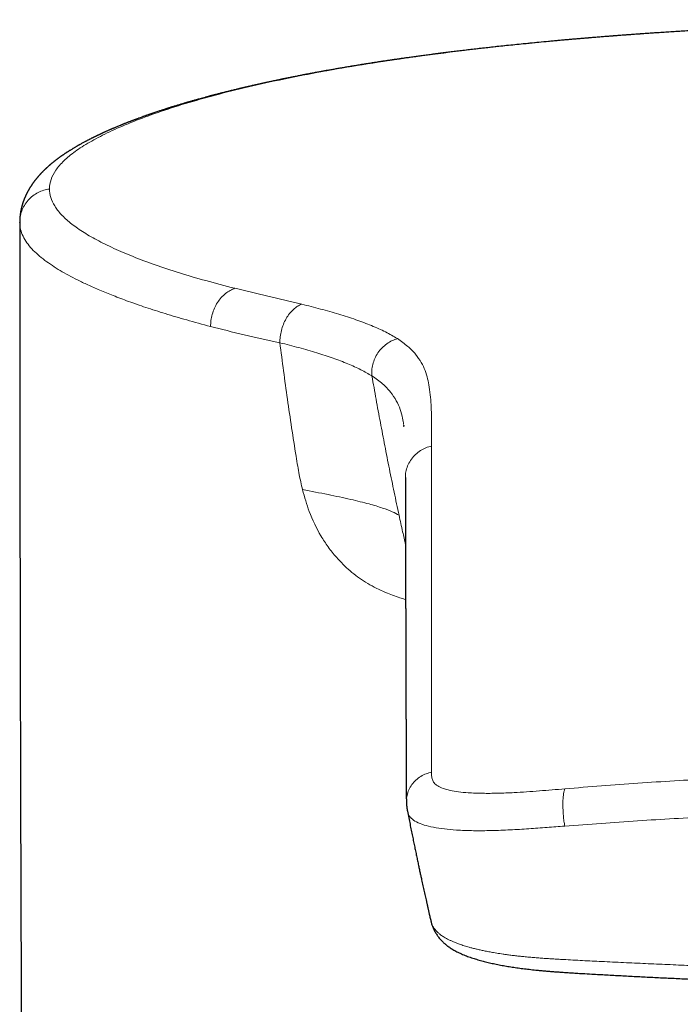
# Model space of a CAD drawing. Header units: millimetres. Extents: x 8 to 541, y 12 to 452.
# Tile 17 of 24: x 260 to 275, y 429 to 452. Entities that reach past the tile are written whole.
import ezdxf

# ---------------------------------------------------------------- set-up
doc = ezdxf.new("R2010")
doc.units = ezdxf.units.MM

msp = doc.modelspace()

# ---------------------------------------------------------------- linework, layer by layer
at = {"color": 7, "linetype": 'Continuous', "lineweight": 30}
for p, q in [((259.501, 447.313), (259.5, 447.323)), ((268.546, 442.55), (268.547, 442.544)), ((268.55, 442.529), (268.548, 442.545)), ((269.186, 430.879), (269.186, 430.88))]:
    msp.add_line(p, q, dxfattribs=at)
at = {"color": 252, "linetype": 'Continuous', "lineweight": 0}
msp.add_line((268.547, 442.544), (268.552, 442.511), dxfattribs=at)
at = {"color": 7, "linetype": 'Continuous', "lineweight": 30, "flags": 128}
msp.add_lwpolyline([(259.5, 447.323), (259.502, 443.906), (259.505, 440.851)], dxfattribs=at)
at = {"color": 7, "linetype": 'Continuous', "lineweight": 30}
for points, knots in [([(284.5, 452.098), (284.384, 452.098), (284.153, 452.098), (283.808, 452.097), (283.469, 452.095), (283.135, 452.093), (282.805, 452.09), (282.487, 452.087), (282.18, 452.083), (281.884, 452.079), (281.593, 452.074), (281.307, 452.069), (281.016, 452.063), (280.719, 452.057), (280.418, 452.05), (280.123, 452.043), (279.834, 452.035), (279.552, 452.027), (279.276, 452.019), (279.008, 452.01), (278.745, 452.001), (278.489, 451.992), (278.24, 451.983), (277.997, 451.974), (277.76, 451.964), (277.529, 451.954), (277.305, 451.944), (277.087, 451.935), (276.871, 451.924), (276.659, 451.914), (276.45, 451.904), (276.248, 451.893), (276.052, 451.883), (275.862, 451.872), (275.674, 451.862), (275.488, 451.851), (275.304, 451.84), (275.128, 451.829), (274.958, 451.818), (274.796, 451.808), (274.641, 451.798), (274.494, 451.788), (274.357, 451.779), (274.233, 451.77), (274.119, 451.762), (274.012, 451.755), (273.913, 451.747), (273.82, 451.741), (273.735, 451.734), (273.665, 451.729), (273.61, 451.725), (273.568, 451.722), (273.531, 451.719), (273.499, 451.716), (273.468, 451.714), (273.438, 451.712), (273.406, 451.709), (273.369, 451.706), (273.327, 451.703), (273.279, 451.699), (273.225, 451.695), (273.166, 451.69), (273.101, 451.685), (273.03, 451.679), (272.955, 451.673), (272.873, 451.666), (272.787, 451.659), (272.695, 451.651), (272.598, 451.643), (272.497, 451.634), (272.394, 451.625), (272.288, 451.616), (272.178, 451.606), (272.066, 451.596), (271.917, 451.582), (271.734, 451.565), (271.52, 451.544), (271.314, 451.523), (271.115, 451.503), (270.926, 451.483), (270.745, 451.464), (270.572, 451.445), (270.406, 451.426), (270.246, 451.408), (270.092, 451.39), (269.943, 451.373), (269.801, 451.355), (269.667, 451.339), (269.538, 451.323), (269.416, 451.307), (269.293, 451.292), (269.169, 451.275), (269.044, 451.259), (268.924, 451.243), (268.81, 451.227), (268.701, 451.212), (268.616, 451.2), (268.553, 451.191), (268.51, 451.185), (268.468, 451.179), (268.427, 451.173), (268.389, 451.168), (268.358, 451.163), (268.333, 451.16), (268.314, 451.157), (268.297, 451.154), (268.282, 451.152), (268.271, 451.15), (268.259, 451.149), (268.244, 451.147), (268.223, 451.143), (268.196, 451.139), (268.162, 451.134), (268.124, 451.129), (268.08, 451.122), (268.031, 451.115), (267.978, 451.107), (267.919, 451.098), (267.86, 451.089), (267.801, 451.079), (267.743, 451.07), (267.681, 451.061), (267.618, 451.051), (267.534, 451.037), (267.433, 451.021), (267.315, 451.001), (267.203, 450.983), (267.095, 450.964), (266.994, 450.947), (266.898, 450.93), (266.807, 450.914), (266.722, 450.899), (266.642, 450.885), (266.572, 450.872), (266.513, 450.861), (266.463, 450.852), (266.414, 450.843), (266.364, 450.833), (266.312, 450.823), (266.248, 450.811), (266.171, 450.797), (266.08, 450.779), (266.005, 450.764), (265.946, 450.752), (265.907, 450.745), (265.87, 450.737), (265.838, 450.731), (265.809, 450.725), (265.783, 450.72), (265.762, 450.715), (265.744, 450.712), (265.728, 450.708), (265.71, 450.705), (265.69, 450.7), (265.666, 450.696), (265.635, 450.689), (265.599, 450.682), (265.555, 450.672), (265.507, 450.662), (265.421, 450.644), (265.306, 450.619), (265.161, 450.587), (265.054, 450.563), (264.979, 450.546), (264.938, 450.537), (264.9, 450.528), (264.867, 450.521), (264.837, 450.514), (264.811, 450.508), (264.788, 450.502), (264.767, 450.497), (264.745, 450.492), (264.721, 450.486), (264.691, 450.479), (264.656, 450.471), (264.616, 450.461), (264.573, 450.451), (264.527, 450.44), (264.463, 450.424), (264.38, 450.404), (264.304, 450.384), (264.247, 450.37), (264.213, 450.361), (264.18, 450.353), (264.15, 450.345), (264.123, 450.338), (264.102, 450.332), (264.085, 450.328), (264.073, 450.325), (264.062, 450.322), (264.052, 450.319), (264.038, 450.316), (264.021, 450.311), (264.001, 450.306), (263.978, 450.3), (263.951, 450.293), (263.923, 450.285), (263.895, 450.277), (263.855, 450.267), (263.807, 450.253), (263.752, 450.238), (263.702, 450.225), (263.659, 450.212), (263.618, 450.201), (263.582, 450.191), (263.549, 450.181), (263.519, 450.173), (263.494, 450.165), (263.474, 450.16), (263.459, 450.155), (263.447, 450.152), (263.433, 450.148), (263.416, 450.143), (263.39, 450.135), (263.357, 450.125), (263.318, 450.114), (263.279, 450.102), (263.24, 450.09), (263.201, 450.078), (263.161, 450.066), (263.126, 450.055), (263.098, 450.047), (263.075, 450.04), (263.053, 450.033), (263.032, 450.026), (263.015, 450.021), (263, 450.016), (262.988, 450.012), (262.98, 450.009), (262.973, 450.007), (262.966, 450.005), (262.956, 450.002), (262.941, 449.997), (262.922, 449.991), (262.9, 449.984), (262.874, 449.976), (262.846, 449.966), (262.813, 449.955), (262.775, 449.943), (262.731, 449.928), (262.685, 449.913), (262.646, 449.9), (262.616, 449.89), (262.598, 449.883), (262.581, 449.877), (262.567, 449.873), (262.556, 449.869), (262.546, 449.865), (262.535, 449.861), (262.522, 449.857), (262.506, 449.851), (262.485, 449.844), (262.461, 449.835), (262.434, 449.826), (262.4, 449.814), (262.36, 449.799), (262.321, 449.785), (262.289, 449.773), (262.265, 449.764), (262.244, 449.756), (262.226, 449.75), (262.213, 449.745), (262.201, 449.74), (262.19, 449.736), (262.178, 449.732), (262.164, 449.726), (262.147, 449.72), (262.128, 449.713), (262.109, 449.705), (262.09, 449.698), (262.071, 449.691), (262.051, 449.683), (262.03, 449.675), (262.009, 449.666), (261.989, 449.659), (261.974, 449.652), (261.962, 449.648), (261.954, 449.645), (261.947, 449.642), (261.94, 449.639), (261.933, 449.636), (261.923, 449.632), (261.912, 449.627), (261.897, 449.621), (261.881, 449.615), (261.856, 449.605), (261.826, 449.592), (261.79, 449.577), (261.761, 449.565), (261.739, 449.556), (261.724, 449.549), (261.71, 449.543), (261.697, 449.538), (261.687, 449.534), (261.678, 449.53), (261.668, 449.526), (261.656, 449.52), (261.642, 449.514), (261.627, 449.507), (261.606, 449.499), (261.583, 449.488), (261.557, 449.477), (261.533, 449.466), (261.511, 449.456), (261.492, 449.448), (261.476, 449.44), (261.463, 449.434), (261.452, 449.429), (261.441, 449.424), (261.428, 449.418), (261.412, 449.411), (261.396, 449.403), (261.379, 449.395), (261.362, 449.387), (261.344, 449.379), (261.326, 449.37), (261.308, 449.361), (261.291, 449.353), (261.276, 449.346), (261.263, 449.34), (261.253, 449.334), (261.243, 449.33), (261.234, 449.325), (261.225, 449.321), (261.214, 449.315), (261.201, 449.309), (261.187, 449.302), (261.172, 449.294), (261.154, 449.285), (261.136, 449.276), (261.115, 449.265), (261.094, 449.254), (261.072, 449.243), (261.047, 449.23), (261.019, 449.215), (260.987, 449.197), (260.956, 449.181), (260.931, 449.166), (260.91, 449.155), (260.895, 449.146), (260.88, 449.138), (260.865, 449.129), (260.846, 449.118), (260.824, 449.106), (260.799, 449.091), (260.775, 449.077), (260.75, 449.062), (260.725, 449.046), (260.699, 449.031), (260.676, 449.016), (260.658, 449.005), (260.644, 448.996), (260.632, 448.988), (260.62, 448.98), (260.608, 448.973), (260.598, 448.966), (260.589, 448.96), (260.58, 448.954), (260.571, 448.948), (260.561, 448.941), (260.549, 448.933), (260.537, 448.925), (260.525, 448.917), (260.514, 448.909), (260.504, 448.903), (260.496, 448.897), (260.488, 448.892), (260.479, 448.885), (260.47, 448.879), (260.459, 448.871), (260.448, 448.863), (260.438, 448.856), (260.429, 448.85), (260.421, 448.844), (260.414, 448.838), (260.407, 448.833), (260.399, 448.827), (260.39, 448.82), (260.38, 448.813), (260.369, 448.805), (260.36, 448.798), (260.352, 448.792), (260.346, 448.787), (260.341, 448.783), (260.337, 448.78), (260.331, 448.776), (260.325, 448.771), (260.316, 448.764), (260.307, 448.757), (260.297, 448.748), (260.286, 448.74), (260.275, 448.731), (260.265, 448.723), (260.255, 448.715), (260.245, 448.707), (260.235, 448.698), (260.225, 448.69), (260.216, 448.682), (260.208, 448.675), (260.201, 448.669), (260.193, 448.662), (260.186, 448.655), (260.177, 448.648), (260.168, 448.64), (260.157, 448.63), (260.145, 448.62), (260.134, 448.61), (260.125, 448.601), (260.119, 448.595), (260.113, 448.59), (260.108, 448.585), (260.103, 448.58), (260.098, 448.575), (260.091, 448.569), (260.084, 448.562), (260.077, 448.555), (260.07, 448.548), (260.064, 448.543), (260.059, 448.538), (260.055, 448.533), (260.05, 448.529), (260.046, 448.524), (260.041, 448.519), (260.035, 448.513), (260.03, 448.508), (260.023, 448.501), (260.017, 448.494), (260.009, 448.486), (260.001, 448.478), (259.993, 448.469), (259.986, 448.461), (259.979, 448.454), (259.974, 448.449), (259.97, 448.444), (259.966, 448.439), (259.961, 448.434), (259.957, 448.429), (259.952, 448.424), (259.946, 448.417), (259.938, 448.408), (259.929, 448.397), (259.919, 448.386), (259.911, 448.376), (259.902, 448.366), (259.892, 448.354), (259.882, 448.341), (259.872, 448.328), (259.862, 448.316), (259.853, 448.304), (259.845, 448.293), (259.836, 448.282), (259.827, 448.269), (259.817, 448.256), (259.807, 448.242), (259.799, 448.23), (259.792, 448.22), (259.786, 448.211), (259.78, 448.202), (259.774, 448.193), (259.767, 448.183), (259.759, 448.17), (259.75, 448.157), (259.742, 448.143), (259.735, 448.132), (259.729, 448.122), (259.723, 448.112), (259.718, 448.102), (259.712, 448.092), (259.706, 448.081), (259.699, 448.07), (259.692, 448.057), (259.685, 448.044), (259.679, 448.032), (259.673, 448.02), (259.667, 448.009), (259.661, 447.997), (259.655, 447.985), (259.65, 447.973), (259.643, 447.96), (259.637, 447.946), (259.63, 447.931), (259.624, 447.916), (259.618, 447.902), (259.612, 447.888), (259.607, 447.875), (259.602, 447.863), (259.598, 447.851), (259.593, 447.839), (259.588, 447.826), (259.583, 447.811), (259.578, 447.795), (259.572, 447.777), (259.566, 447.759), (259.561, 447.741), (259.556, 447.723), (259.551, 447.708), (259.548, 447.693), (259.544, 447.68), (259.541, 447.668), (259.539, 447.657), (259.536, 447.647), (259.534, 447.637), (259.532, 447.626), (259.529, 447.613), (259.526, 447.598), (259.523, 447.582), (259.521, 447.567), (259.518, 447.553), (259.516, 447.539), (259.514, 447.526), (259.513, 447.514), (259.511, 447.501), (259.51, 447.489), (259.508, 447.478), (259.507, 447.468), (259.506, 447.459), (259.506, 447.45), (259.505, 447.439), (259.504, 447.428), (259.503, 447.416), (259.502, 447.402), (259.501, 447.386), (259.501, 447.369), (259.5, 447.351), (259.5, 447.338), (259.5, 447.331)], [0, 0, 0, 0, 0.009067, 0.018013, 0.026837, 0.035536, 0.044109, 0.052554, 0.060397, 0.068124, 0.075734, 0.083225, 0.090597, 0.098682, 0.106617, 0.1144, 0.12203, 0.129507, 0.136826, 0.143988, 0.150996, 0.157849, 0.164548, 0.171096, 0.177492, 0.183736, 0.189831, 0.195776, 0.201571, 0.207483, 0.213232, 0.218818, 0.224242, 0.229503, 0.234603, 0.239952, 0.24511, 0.250079, 0.25486, 0.259453, 0.263858, 0.268074, 0.272099, 0.275551, 0.278823, 0.281897, 0.284772, 0.287449, 0.289926, 0.292203, 0.293523, 0.294747, 0.29582, 0.296739, 0.297606, 0.298477, 0.299377, 0.300415, 0.301663, 0.303074, 0.30465, 0.306388, 0.308291, 0.310357, 0.312588, 0.314981, 0.317539, 0.32026, 0.323144, 0.326192, 0.329215, 0.332383, 0.335695, 0.339115, 0.3425, 0.34923, 0.355759, 0.362088, 0.368216, 0.374142, 0.379771, 0.38521, 0.390461, 0.395524, 0.400498, 0.405277, 0.409862, 0.414253, 0.418451, 0.422455, 0.426298, 0.43063, 0.434801, 0.43881, 0.442657, 0.446343, 0.449867, 0.451366, 0.452834, 0.45427, 0.455676, 0.457, 0.458191, 0.458916, 0.459581, 0.460184, 0.460703, 0.461062, 0.461409, 0.461875, 0.462639, 0.463596, 0.464746, 0.466088, 0.467623, 0.469319, 0.471202, 0.47327, 0.475526, 0.477465, 0.479524, 0.481702, 0.483999, 0.486311, 0.490722, 0.494959, 0.499079, 0.503014, 0.506767, 0.510335, 0.51372, 0.516922, 0.51994, 0.522775, 0.524772, 0.526668, 0.528521, 0.53044, 0.532428, 0.534485, 0.537855, 0.541395, 0.545104, 0.546746, 0.548339, 0.549788, 0.551094, 0.552256, 0.553275, 0.55415, 0.554825, 0.555409, 0.556098, 0.556927, 0.557898, 0.559011, 0.560579, 0.562362, 0.564352, 0.566403, 0.572875, 0.578685, 0.584526, 0.586435, 0.588193, 0.589795, 0.591242, 0.592533, 0.593668, 0.594596, 0.595453, 0.596411, 0.597481, 0.59866, 0.600288, 0.602055, 0.603959, 0.606001, 0.608147, 0.612498, 0.617024, 0.618571, 0.620138, 0.621703, 0.623112, 0.624338, 0.625381, 0.62607, 0.626647, 0.627109, 0.627528, 0.628136, 0.628954, 0.629878, 0.630975, 0.632245, 0.633612, 0.634947, 0.636247, 0.63917, 0.641897, 0.644167, 0.64628, 0.648237, 0.650033, 0.651654, 0.653098, 0.654366, 0.655457, 0.656052, 0.656596, 0.657269, 0.658113, 0.659129, 0.661082, 0.663074, 0.665051, 0.667014, 0.668993, 0.671062, 0.673221, 0.674365, 0.675532, 0.676723, 0.677823, 0.678764, 0.679545, 0.680136, 0.680584, 0.680911, 0.681267, 0.68168, 0.682527, 0.683544, 0.684733, 0.686093, 0.687623, 0.689301, 0.691465, 0.693829, 0.696393, 0.699158, 0.700242, 0.701313, 0.702246, 0.703031, 0.703667, 0.704155, 0.704782, 0.7055, 0.706316, 0.707562, 0.708981, 0.710526, 0.712176, 0.714711, 0.717461, 0.718987, 0.720457, 0.721731, 0.722703, 0.723519, 0.724179, 0.724748, 0.725461, 0.726339, 0.727382, 0.72853, 0.729681, 0.730833, 0.731986, 0.733138, 0.734498, 0.73585, 0.737081, 0.738154, 0.738727, 0.739243, 0.739701, 0.740102, 0.740534, 0.741075, 0.74185, 0.742774, 0.743844, 0.744938, 0.747417, 0.749716, 0.751835, 0.752996, 0.754035, 0.754955, 0.755754, 0.756434, 0.756944, 0.757603, 0.758412, 0.759371, 0.760441, 0.761484, 0.763408, 0.765188, 0.766823, 0.768311, 0.769628, 0.770769, 0.771734, 0.772317, 0.773048, 0.773977, 0.775103, 0.776319, 0.777532, 0.778742, 0.77995, 0.781272, 0.78259, 0.783833, 0.784928, 0.785875, 0.786674, 0.787295, 0.787924, 0.788643, 0.789451, 0.790357, 0.791393, 0.79256, 0.793858, 0.795288, 0.796735, 0.798507, 0.800139, 0.801686, 0.804277, 0.80681, 0.809236, 0.811517, 0.812875, 0.814158, 0.815361, 0.816532, 0.81782, 0.819871, 0.822024, 0.824015, 0.825973, 0.828206, 0.830556, 0.832468, 0.834232, 0.835177, 0.836231, 0.837359, 0.838397, 0.839327, 0.840147, 0.840871, 0.841654, 0.842591, 0.843647, 0.844818, 0.845943, 0.846949, 0.847836, 0.848537, 0.849252, 0.850065, 0.850977, 0.851986, 0.853059, 0.853995, 0.854844, 0.855606, 0.85628, 0.856943, 0.857705, 0.85857, 0.859535, 0.8606, 0.861605, 0.862288, 0.862878, 0.863375, 0.86378, 0.864212, 0.864897, 0.865734, 0.866722, 0.867797, 0.868798, 0.869983, 0.871026, 0.871994, 0.872955, 0.874019, 0.875118, 0.876076, 0.876883, 0.877582, 0.878373, 0.879205, 0.880078, 0.881042, 0.882168, 0.883457, 0.8849, 0.88573, 0.88644, 0.887032, 0.887529, 0.888085, 0.888715, 0.889429, 0.890226, 0.891038, 0.891844, 0.892524, 0.893076, 0.893539, 0.894037, 0.89458, 0.895167, 0.895798, 0.896422, 0.897128, 0.897917, 0.89879, 0.899747, 0.900752, 0.901637, 0.902383, 0.902983, 0.903481, 0.903989, 0.904513, 0.905052, 0.905608, 0.906212, 0.907286, 0.90851, 0.90973, 0.91075, 0.911791, 0.912997, 0.914365, 0.915718, 0.917029, 0.918225, 0.919268, 0.920371, 0.921659, 0.923015, 0.924359, 0.925652, 0.926552, 0.927354, 0.928177, 0.92906, 0.930032, 0.931165, 0.932578, 0.93388, 0.934929, 0.935808, 0.936668, 0.937527, 0.938476, 0.939443, 0.940499, 0.941644, 0.942858, 0.943962, 0.944914, 0.945935, 0.946959, 0.947987, 0.949015, 0.95011, 0.951337, 0.952656, 0.95392, 0.955116, 0.956295, 0.957353, 0.95835, 0.959341, 0.960323, 0.961361, 0.962515, 0.963842, 0.965265, 0.966749, 0.96826, 0.969636, 0.970859, 0.971967, 0.973014, 0.974001, 0.974766, 0.975533, 0.976301, 0.977139, 0.97811, 0.979285, 0.980545, 0.981728, 0.982828, 0.983844, 0.984776, 0.985767, 0.98667, 0.987584, 0.988516, 0.98916, 0.989838, 0.99055, 0.991297, 0.992131, 0.993127, 0.994214, 0.995445, 0.996819, 0.998338, 1, 1, 1, 1]), ([(268.585, 441.32), (268.585, 441.295), (268.585, 441.247), (268.585, 441.175), (268.585, 441.105), (268.585, 441.036), (268.585, 440.968), (268.585, 440.903), (268.585, 440.839), (268.586, 440.776), (268.586, 440.715), (268.586, 440.654), (268.586, 440.594), (268.586, 440.536), (268.586, 440.479), (268.586, 440.424), (268.586, 440.37), (268.586, 440.317), (268.586, 440.266), (268.586, 440.217), (268.587, 440.168), (268.587, 440.122), (268.587, 440.077), (268.587, 440.033), (268.587, 439.992), (268.587, 439.954), (268.587, 439.918), (268.587, 439.883), (268.587, 439.85), (268.587, 439.817), (268.588, 439.747), (268.588, 439.637), (268.588, 439.485), (268.589, 439.331), (268.589, 439.174), (268.589, 439.038), (268.59, 438.924), (268.59, 438.832), (268.59, 438.739), (268.59, 438.644), (268.591, 438.548), (268.591, 438.451), (268.591, 438.353), (268.592, 438.253), (268.592, 438.166), (268.592, 438.093), (268.592, 438.033), (268.592, 437.974), (268.592, 437.914), (268.593, 437.854), (268.593, 437.796), (268.593, 437.742), (268.593, 437.69), (268.593, 437.642), (268.593, 437.595), (268.593, 437.55), (268.594, 437.506), (268.594, 437.466), (268.594, 437.428), (268.594, 437.393), (268.594, 437.36), (268.594, 437.327), (268.594, 437.296), (268.594, 437.266), (268.594, 437.234), (268.594, 437.201), (268.594, 437.164), (268.595, 437.126), (268.595, 437.086), (268.595, 437.045), (268.595, 437.001), (268.595, 436.956), (268.595, 436.91), (268.595, 436.861), (268.596, 436.811), (268.596, 436.76), (268.596, 436.707), (268.596, 436.653), (268.596, 436.553), (268.597, 436.41), (268.597, 436.221), (268.598, 436.032), (268.599, 435.841), (268.599, 435.696), (268.6, 435.599), (268.6, 435.55), (268.6, 435.5), (268.6, 435.451), (268.6, 435.404), (268.601, 435.358), (268.601, 435.315), (268.601, 435.276), (268.601, 435.239), (268.601, 435.205), (268.601, 435.172), (268.602, 435.141), (268.602, 435.114), (268.602, 435.089), (268.602, 435.067), (268.602, 435.046), (268.602, 435.027), (268.602, 435.009), (268.602, 434.992), (268.602, 434.975), (268.602, 434.96), (268.603, 434.945), (268.603, 434.93), (268.603, 434.913), (268.603, 434.896), (268.603, 434.878), (268.603, 434.857), (268.603, 434.833), (268.603, 434.806), (268.603, 434.777), (268.604, 434.746), (268.604, 434.713), (268.604, 434.678), (268.604, 434.641), (268.604, 434.603), (268.604, 434.559), (268.604, 434.509), (268.604, 434.456), (268.604, 434.403), (268.604, 434.353), (268.604, 434.309), (268.604, 434.272), (268.604, 434.242), (268.604, 434.213), (268.604, 434.184), (268.604, 434.158), (268.604, 434.136), (268.604, 434.118), (268.604, 434.102), (268.604, 434.089), (268.604, 434.08), (268.604, 434.073), (268.604, 434.07), (268.604, 434.067), (268.604, 434.064), (268.604, 434.062), (268.604, 434.059), (268.604, 434.055), (268.604, 434.049), (268.604, 434.041), (268.604, 434.032), (268.604, 434.021), (268.604, 434.008), (268.604, 433.992), (268.605, 433.974), (268.605, 433.953), (268.605, 433.93), (268.605, 433.905), (268.606, 433.878), (268.606, 433.849), (268.607, 433.819), (268.607, 433.787), (268.608, 433.753), (268.609, 433.717), (268.61, 433.693), (268.61, 433.68)], [0, 0, 0, 0, 0.010923, 0.021621, 0.032094, 0.042343, 0.052366, 0.061992, 0.071401, 0.080593, 0.089569, 0.098504, 0.107213, 0.115697, 0.123955, 0.131987, 0.139794, 0.147375, 0.154731, 0.161861, 0.168766, 0.175445, 0.181899, 0.188127, 0.194129, 0.199434, 0.204548, 0.209474, 0.21421, 0.218756, 0.223116, 0.24414, 0.265396, 0.286884, 0.308604, 0.330556, 0.342951, 0.355465, 0.368155, 0.381022, 0.394065, 0.407049, 0.420202, 0.433527, 0.447022, 0.454811, 0.462655, 0.470555, 0.478509, 0.486335, 0.493914, 0.501246, 0.507749, 0.514045, 0.520132, 0.526011, 0.531682, 0.537145, 0.541799, 0.54629, 0.550619, 0.554786, 0.55879, 0.562632, 0.566498, 0.570955, 0.575626, 0.580511, 0.585609, 0.590922, 0.596448, 0.602188, 0.608142, 0.61431, 0.620691, 0.627167, 0.633849, 0.640738, 0.647833, 0.671348, 0.69491, 0.718515, 0.742165, 0.765859, 0.771897, 0.777937, 0.78398, 0.79002, 0.795881, 0.801472, 0.806793, 0.811434, 0.815849, 0.820038, 0.824, 0.827735, 0.831244, 0.834072, 0.836733, 0.839228, 0.841556, 0.843718, 0.845756, 0.847869, 0.8496, 0.851394, 0.853251, 0.855169, 0.857186, 0.859397, 0.861807, 0.864781, 0.868011, 0.871499, 0.875242, 0.879243, 0.883421, 0.887848, 0.892519, 0.897231, 0.903801, 0.910182, 0.916373, 0.922375, 0.928188, 0.931789, 0.935313, 0.93876, 0.942131, 0.945408, 0.947748, 0.949821, 0.951629, 0.95317, 0.954445, 0.954886, 0.955284, 0.955638, 0.955948, 0.956214, 0.956502, 0.956934, 0.957624, 0.958514, 0.959605, 0.960896, 0.962387, 0.964078, 0.96621, 0.968593, 0.971227, 0.974113, 0.97725, 0.980639, 0.984064, 0.987712, 0.991584, 0.99568, 1, 1, 1, 1]), ([(259.505, 440.84), (259.506, 440.401), (259.508, 438.938), (259.513, 436.449), (259.521, 433.375), (259.531, 430.301), (259.543, 427.227), (259.557, 424.152), (259.573, 421.078), (259.591, 418.004), (259.608, 415.362), (259.62, 413.745), (259.624, 413.152)], [0, 0, 0, 0, 0.047568, 0.158598, 0.269627, 0.380656, 0.491685, 0.602714, 0.713743, 0.824772, 0.935801, 1, 1, 1, 1]), ([(268.61, 433.68), (268.61, 433.673), (268.611, 433.66), (268.612, 433.642), (268.612, 433.625), (268.613, 433.611), (268.614, 433.598), (268.616, 433.585), (268.617, 433.57), (268.619, 433.555), (268.62, 433.543), (268.622, 433.533), (268.623, 433.524), (268.624, 433.515), (268.626, 433.504), (268.628, 433.49), (268.63, 433.481), (268.631, 433.475)], [0, 0, 0, 0, 0.12588, 0.235885, 0.329258, 0.405412, 0.466673, 0.530259, 0.599331, 0.670762, 0.724793, 0.767667, 0.800424, 0.83739, 0.882924, 0.9371, 1, 1, 1, 1]), ([(268.632, 433.478), (268.632, 433.474), (268.643, 433.418), (268.664, 433.313), (268.694, 433.162), (268.723, 433.018), (268.751, 432.881), (268.778, 432.749), (268.804, 432.623), (268.83, 432.502), (268.854, 432.385), (268.878, 432.273), (268.9, 432.167), (268.921, 432.068), (268.941, 431.974), (268.965, 431.868), (268.991, 431.747), (269.021, 431.61), (269.051, 431.476), (269.073, 431.376), (269.088, 431.311), (269.094, 431.282), (269.1, 431.257), (269.104, 431.239), (269.107, 431.226), (269.108, 431.219), (269.11, 431.212), (269.111, 431.207), (269.112, 431.201), (269.114, 431.192), (269.117, 431.179), (269.122, 431.16), (269.127, 431.137), (269.133, 431.109), (269.141, 431.076), (269.149, 431.039), (269.159, 430.996), (269.17, 430.949), (269.179, 430.91), (269.185, 430.886), (269.186, 430.88)], [0, 0, 0, 0, 0.003753, 0.061363, 0.116938, 0.170472, 0.221956, 0.271383, 0.318747, 0.36404, 0.409263, 0.4522, 0.492846, 0.531195, 0.567241, 0.60098, 0.655204, 0.708727, 0.761649, 0.813957, 0.827455, 0.839161, 0.849076, 0.857197, 0.860736, 0.863782, 0.866336, 0.868398, 0.870293, 0.8735, 0.878959, 0.886348, 0.895669, 0.906921, 0.920107, 0.935227, 0.952282, 0.971275, 0.992206, 1, 1, 1, 1]), ([(269.186, 430.879), (269.187, 430.876), (269.191, 430.86), (269.198, 430.832), (269.21, 430.795), (269.223, 430.757), (269.238, 430.72), (269.255, 430.682), (269.274, 430.644), (269.295, 430.606), (269.318, 430.569), (269.342, 430.533), (269.369, 430.497), (269.397, 430.463), (269.426, 430.43), (269.453, 430.403), (269.476, 430.38), (269.499, 430.36), (269.525, 430.337), (269.554, 430.313), (269.588, 430.287), (269.624, 430.262), (269.662, 430.236), (269.704, 430.211), (269.75, 430.185), (269.798, 430.159), (269.85, 430.133), (269.905, 430.108), (269.963, 430.084), (270.021, 430.061), (270.081, 430.039), (270.141, 430.018), (270.201, 429.998), (270.261, 429.98), (270.322, 429.962), (270.383, 429.945), (270.444, 429.929), (270.506, 429.913), (270.568, 429.899), (270.631, 429.884), (270.695, 429.871), (270.76, 429.857), (270.827, 429.844), (270.895, 429.832), (270.963, 429.82), (271.032, 429.808), (271.102, 429.798), (271.172, 429.787), (271.243, 429.777), (271.316, 429.767), (271.389, 429.758), (271.464, 429.749), (271.54, 429.74), (271.617, 429.732), (271.696, 429.724), (271.779, 429.716), (271.865, 429.708), (271.956, 429.7), (272.05, 429.693), (272.148, 429.685), (272.252, 429.678), (272.362, 429.67), (272.482, 429.662), (272.616, 429.654), (272.783, 429.644), (273.02, 429.631), (273.321, 429.614), (273.667, 429.595), (274.017, 429.576), (274.372, 429.558), (274.734, 429.541), (275.096, 429.524), (275.458, 429.507), (275.817, 429.492), (276.175, 429.477), (276.533, 429.463), (276.891, 429.449), (277.249, 429.436), (277.607, 429.424), (277.965, 429.412), (278.322, 429.401), (278.679, 429.391), (279.035, 429.381), (279.392, 429.372), (279.749, 429.364), (280.106, 429.356), (280.464, 429.349), (280.821, 429.342), (281.179, 429.336), (281.537, 429.331), (281.894, 429.326), (282.252, 429.322), (282.61, 429.319), (282.968, 429.316), (283.313, 429.314), (283.651, 429.312), (283.988, 429.311), (284.272, 429.31), (284.445, 429.31), (284.5, 429.31)], [0, 0, 0, 0, 0.001049, 0.004628, 0.00826, 0.011916, 0.015566, 0.019335, 0.023126, 0.026931, 0.030746, 0.034572, 0.03841, 0.042267, 0.046152, 0.050074, 0.052299, 0.055072, 0.057797, 0.061436, 0.065242, 0.069282, 0.07359, 0.078196, 0.083118, 0.088338, 0.093785, 0.099375, 0.105168, 0.110937, 0.116606, 0.122154, 0.12758, 0.132894, 0.138108, 0.143233, 0.148276, 0.153246, 0.158148, 0.162988, 0.167737, 0.172661, 0.177556, 0.182422, 0.187258, 0.192059, 0.196822, 0.201559, 0.20633, 0.211111, 0.215908, 0.220725, 0.225569, 0.230445, 0.235346, 0.240545, 0.245909, 0.251461, 0.257228, 0.263241, 0.269555, 0.276129, 0.283289, 0.291226, 0.300435, 0.313517, 0.33404, 0.354773, 0.375797, 0.39713, 0.41879, 0.440801, 0.462298, 0.483738, 0.505161, 0.526564, 0.547946, 0.569304, 0.590638, 0.611945, 0.633224, 0.654472, 0.675688, 0.696871, 0.718088, 0.739336, 0.760578, 0.781815, 0.803046, 0.824275, 0.8455, 0.866725, 0.887948, 0.909172, 0.930396, 0.949354, 0.969284, 0.990246, 1, 1, 1, 1])]:
    msp.add_open_spline(points, degree=3, knots=knots, dxfattribs=at)
at = {"color": 252, "linetype": 'Continuous', "lineweight": 0}
for points, knots in [([(260.2, 448.113), (260.207, 448.187), (260.222, 448.336), (260.341, 448.557), (260.531, 448.778), (260.797, 448.997), (261.138, 449.216), (261.553, 449.433), (262.041, 449.65), (262.6, 449.865), (263.228, 450.074), (263.922, 450.276), (264.68, 450.471), (265.5, 450.657), (266.38, 450.835), (267.318, 451.001), (268.308, 451.156), (269.347, 451.299), (270.433, 451.431), (271.566, 451.55), (272.743, 451.657), (273.958, 451.752), (275.204, 451.836), (276.474, 451.907), (277.769, 451.966), (279.087, 452.015), (280.425, 452.053), (281.778, 452.079), (283.138, 452.096), (284.047, 452.098), (284.5, 452.099)], [0, 0, 0, 0, 0.035937, 0.071692, 0.107333, 0.142925, 0.178534, 0.214226, 0.250064, 0.285938, 0.321715, 0.357428, 0.393108, 0.428786, 0.464495, 0.500265, 0.53597, 0.571541, 0.60709, 0.642744, 0.67859, 0.714476, 0.750225, 0.785801, 0.821361, 0.856991, 0.892762, 0.928587, 0.964364, 1, 1, 1, 1]), ([(260.2, 448.113), (260.155, 448.105), (260.063, 448.089), (259.931, 448.033), (259.806, 447.954), (259.696, 447.852), (259.608, 447.731), (259.545, 447.598), (259.507, 447.461), (259.502, 447.368), (259.5, 447.323)], [0, 0, 0, 0, 0.117697, 0.241313, 0.369248, 0.499502, 0.629835, 0.757993, 0.881934, 1, 1, 1, 1]), ([(264.57, 445.776), (264.339, 445.835), (263.877, 445.954), (263.253, 446.139), (262.681, 446.328), (262.167, 446.52), (261.709, 446.716), (261.309, 446.914), (260.967, 447.112), (260.688, 447.312), (260.469, 447.512), (260.315, 447.713), (260.218, 447.913), (260.206, 448.046), (260.2, 448.113)], [0, 0, 0, 0, 0.08363, 0.166844, 0.249845, 0.332833, 0.416012, 0.499581, 0.583323, 0.666902, 0.750342, 0.833661, 0.916875, 1, 1, 1, 1]), ([(263.996, 444.876), (263.807, 444.927), (263.435, 445.027), (262.93, 445.177), (262.474, 445.323), (262.067, 445.465), (261.706, 445.601), (261.388, 445.731), (261.109, 445.854), (260.865, 445.971), (260.648, 446.083), (260.45, 446.195), (260.263, 446.312), (260.087, 446.436), (259.924, 446.567), (259.782, 446.705), (259.662, 446.85), (259.572, 447.002), (259.513, 447.157), (259.505, 447.261), (259.501, 447.313)], [0, 0, 0, 0, 0.066605, 0.130595, 0.191969, 0.250726, 0.306868, 0.359461, 0.409531, 0.457078, 0.502102, 0.546354, 0.593621, 0.643904, 0.6972, 0.753512, 0.811753, 0.872901, 0.936958, 1, 1, 1, 1]), ([(264.57, 445.776), (264.533, 445.761), (264.456, 445.731), (264.347, 445.656), (264.245, 445.559), (264.156, 445.441), (264.084, 445.307), (264.033, 445.164), (264.002, 445.019), (263.998, 444.923), (263.996, 444.876)], [0, 0, 0, 0, 0.117607, 0.240871, 0.368332, 0.49816, 0.628277, 0.756555, 0.881013, 1, 1, 1, 1]), ([(266.143, 445.402), (265.877, 445.465), (265.343, 445.591), (264.828, 445.714), (264.57, 445.776)], [0, 0, 0, 0, 0.499349, 1, 1, 1, 1]), ([(266.143, 445.402), (266.11, 445.387), (266.041, 445.356), (265.943, 445.28), (265.852, 445.182), (265.772, 445.063), (265.708, 444.928), (265.662, 444.784), (265.634, 444.638), (265.63, 444.541), (265.628, 444.494)], [0, 0, 0, 0, 0.112242, 0.230764, 0.354908, 0.483457, 0.614592, 0.746022, 0.875268, 1, 1, 1, 1]), ([(268.396, 444.592), (268.306, 444.645), (268.128, 444.751), (267.793, 444.899), (267.423, 445.038), (267.018, 445.168), (266.59, 445.29), (266.292, 445.364), (266.143, 445.402)], [0, 0, 0, 0, 0.168245, 0.334702, 0.500511, 0.666423, 0.83286, 1, 1, 1, 1]), ([(265.628, 444.494), (265.343, 444.556), (264.771, 444.68), (264.254, 444.811), (263.996, 444.876)], [0, 0, 0, 0, 0.5, 1, 1, 1, 1]), ([(268.396, 444.592), (268.354, 444.577), (268.268, 444.547), (268.146, 444.473), (268.033, 444.376), (267.936, 444.258), (267.862, 444.126), (267.814, 443.986), (267.791, 443.846), (267.795, 443.756), (267.798, 443.712)], [0, 0, 0, 0, 0.118455, 0.242954, 0.37168, 0.502413, 0.632755, 0.760392, 0.883321, 1, 1, 1, 1]), ([(269.2, 442.062), (269.201, 442.213), (269.204, 442.514), (269.198, 442.972), (269.166, 443.352), (269.113, 443.644), (269.055, 443.838), (268.966, 444.031), (268.833, 444.222), (268.653, 444.411), (268.482, 444.531), (268.396, 444.592)], [0, 0, 0, 0, 0.186824, 0.373632, 0.560589, 0.634011, 0.707282, 0.780372, 0.853356, 0.926442, 1, 1, 1, 1]), ([(265.628, 444.494), (265.686, 444.052), (265.801, 443.159), (265.94, 442.27), (266.01, 441.821)], [0, 0, 0, 0, 0.495745, 1, 1, 1, 1]), ([(267.798, 443.712), (267.713, 443.761), (267.545, 443.861), (267.235, 444), (266.887, 444.133), (266.501, 444.259), (266.084, 444.379), (265.78, 444.456), (265.628, 444.494)], [0, 0, 0, 0, 0.166028, 0.332636, 0.499663, 0.666828, 0.833757, 1, 1, 1, 1]), ([(267.798, 443.712), (267.83, 443.529), (267.894, 443.163), (267.995, 442.616), (268.1, 442.069), (268.208, 441.522), (268.32, 440.977), (268.398, 440.613), (268.436, 440.432)], [0, 0, 0, 0, 0.1666647, 0.3333309, 0.4999969, 0.6666649, 0.8333327, 1, 1, 1, 1]), ([(267.798, 443.712), (267.886, 443.65), (268.062, 443.527), (268.244, 443.33), (268.379, 443.129), (268.468, 442.923), (268.52, 442.735), (268.536, 442.618), (268.543, 442.57)], [0, 0, 0, 0, 0.170809, 0.343114, 0.517533, 0.694267, 0.873182, 1, 1, 1, 1]), ([(269.2, 442.062), (269.156, 442.05), (269.066, 442.026), (268.939, 441.959), (268.822, 441.869), (268.723, 441.757), (268.648, 441.629), (268.602, 441.492), (268.583, 441.388), (268.587, 441.33), (268.587, 441.32)], [0, 0, 0, 0, 0.12972, 0.26617, 0.407336, 0.55075, 0.693739, 0.833722, 0.96847, 1, 1, 1, 1]), ([(269.2, 434.384), (269.2, 434.86), (269.2, 435.813), (269.2, 437.173), (269.2, 438.485), (269.2, 439.736), (269.2, 440.932), (269.2, 441.685), (269.2, 442.062)], [0, 0, 0, 0, 0.1667, 0.33336, 0.499999, 0.666638, 0.833298, 1, 1, 1, 1]), ([(266.01, 441.821), (266.023, 441.744), (266.047, 441.599), (266.084, 441.398), (266.12, 441.213), (266.148, 441.096), (266.163, 441.036)], [0, 0, 0, 0, 0.294399, 0.549988, 0.766921, 1, 1, 1, 1]), ([(268.591, 438.449), (268.545, 438.463), (268.385, 438.51), (268.137, 438.604), (267.869, 438.726), (267.65, 438.852), (267.461, 438.98), (267.283, 439.121), (267.116, 439.274), (266.942, 439.459), (266.766, 439.68), (266.538, 440.028), (266.362, 440.398), (266.233, 440.773), (266.187, 440.947), (266.163, 441.036)], [0, 0, 0, 0, 0.042159, 0.147608, 0.234734, 0.301466, 0.36641, 0.429835, 0.492032, 0.553307, 0.634899, 0.714591, 0.871755, 0.934575, 1, 1, 1, 1]), ([(268.436, 440.432), (268.386, 440.46), (268.281, 440.518), (268.042, 440.608), (267.717, 440.705), (267.286, 440.811), (266.759, 440.923), (266.366, 440.998), (266.164, 441.036)], [0, 0, 0, 0, 0.121288, 0.252625, 0.403957, 0.583713, 0.785989, 1, 1, 1, 1]), ([(268.436, 440.432), (268.465, 440.303), (268.515, 440.073), (268.565, 439.844), (268.588, 439.743)], [0, 0, 0, 0, 0.561599, 1, 1, 1, 1]), ([(269.2, 434.384), (269.157, 434.373), (269.069, 434.351), (268.944, 434.289), (268.83, 434.203), (268.734, 434.095), (268.662, 433.971), (268.622, 433.839), (268.606, 433.74), (268.611, 433.688), (268.612, 433.68)], [0, 0, 0, 0, 0.129949, 0.267253, 0.409725, 0.554634, 0.699013, 0.840018, 0.975243, 1, 1, 1, 1]), ([(272.344, 433.994), (272.142, 433.977), (271.737, 433.942), (271.208, 433.906), (270.761, 433.888), (270.396, 433.885), (270.086, 433.897), (269.833, 433.921), (269.632, 433.954), (269.465, 434), (269.338, 434.058), (269.258, 434.129), (269.216, 434.209), (269.201, 434.295), (269.2, 434.354), (269.2, 434.384)], [0, 0, 0, 0, 0.123479, 0.248287, 0.331268, 0.413967, 0.496967, 0.559699, 0.622411, 0.685067, 0.747936, 0.810724, 0.873491, 0.936654, 1, 1, 1, 1]), ([(284.5, 434.418), (283.916, 434.417), (282.748, 434.415), (280.999, 434.397), (279.256, 434.363), (277.518, 434.309), (275.786, 434.232), (274.059, 434.132), (272.916, 434.04), (272.344, 433.994)], [0, 0, 0, 0, 0.14314, 0.285975, 0.428619, 0.571199, 0.713852, 0.856731, 1, 1, 1, 1]), ([(272.344, 433.994), (272.337, 433.978), (272.324, 433.945), (272.309, 433.865), (272.298, 433.762), (272.294, 433.638), (272.297, 433.503), (272.306, 433.365), (272.32, 433.234), (272.333, 433.155), (272.339, 433.117)], [0, 0, 0, 0, 0.116628, 0.241012, 0.370918, 0.503433, 0.635348, 0.763621, 0.885755, 1, 1, 1, 1]), ([(268.633, 433.476), (268.639, 433.448), (268.654, 433.386), (268.719, 433.296), (268.838, 433.21), (269.016, 433.139), (269.239, 433.085), (269.497, 433.047), (269.81, 433.019), (270.182, 433.005), (270.609, 433.008), (271.047, 433.025), (271.486, 433.051), (271.916, 433.083), (272.2, 433.106), (272.339, 433.117)], [0, 0, 0, 0, 0.057142, 0.127531, 0.202217, 0.277869, 0.351282, 0.423016, 0.493202, 0.583943, 0.67205, 0.758084, 0.841922, 0.922906, 1, 1, 1, 1]), ([(272.339, 433.117), (272.91, 433.16), (274.051, 433.246), (275.775, 433.339), (277.506, 433.409), (279.245, 433.457), (280.991, 433.488), (282.743, 433.504), (283.914, 433.505), (284.5, 433.506)], [0, 0, 0, 0, 0.142885, 0.285511, 0.428043, 0.57063, 0.713407, 0.856494, 1, 1, 1, 1]), ([(284.5, 429.649), (284.364, 429.649), (284.092, 429.65), (283.684, 429.651), (283.276, 429.653), (282.853, 429.655), (282.415, 429.659), (281.961, 429.663), (281.508, 429.669), (281.055, 429.675), (280.602, 429.683), (280.149, 429.691), (279.696, 429.7), (279.242, 429.71), (278.789, 429.721), (278.335, 429.733), (277.882, 429.745), (277.444, 429.758), (277.021, 429.772), (276.613, 429.786), (276.205, 429.8), (275.76, 429.817), (275.278, 429.835), (274.76, 429.857), (274.243, 429.88), (273.725, 429.903), (273.23, 429.927), (272.832, 429.947), (272.531, 429.963), (272.338, 429.973), (272.177, 429.982), (272.049, 429.99), (271.921, 429.998), (271.795, 430.007), (271.666, 430.017), (271.537, 430.027), (271.411, 430.039), (271.293, 430.051), (271.181, 430.063), (271.071, 430.077), (270.973, 430.09), (270.886, 430.102), (270.811, 430.113), (270.736, 430.125), (270.649, 430.14), (270.55, 430.158), (270.445, 430.178), (270.347, 430.199), (270.257, 430.221), (270.169, 430.243), (270.092, 430.263), (270.026, 430.283), (269.969, 430.3), (269.913, 430.318), (269.849, 430.34), (269.778, 430.367), (269.705, 430.397), (269.639, 430.426), (269.58, 430.456), (269.525, 430.486), (269.478, 430.514), (269.439, 430.54), (269.407, 430.564), (269.376, 430.588), (269.347, 430.614), (269.318, 430.643), (269.29, 430.674), (269.266, 430.705), (269.244, 430.737), (269.225, 430.772), (269.208, 430.809), (269.195, 430.845), (269.189, 430.868), (269.186, 430.879)], [0, 0, 0, 0, 0.023571, 0.047141, 0.070715, 0.09429, 0.120488, 0.146687, 0.172891, 0.199095, 0.225328, 0.25156, 0.277798, 0.304036, 0.330344, 0.356652, 0.382965, 0.409278, 0.433018, 0.456759, 0.480503, 0.504247, 0.534498, 0.56475, 0.595003, 0.625272, 0.655543, 0.68207, 0.695336, 0.708601, 0.716205, 0.723809, 0.731426, 0.739042, 0.746682, 0.754738, 0.762803, 0.769907, 0.777011, 0.784148, 0.791285, 0.796429, 0.801573, 0.806729, 0.811886, 0.819985, 0.828098, 0.835256, 0.842415, 0.84961, 0.856805, 0.861998, 0.86719, 0.872395, 0.877601, 0.885761, 0.893934, 0.901146, 0.908358, 0.915607, 0.922856, 0.928088, 0.93332, 0.938567, 0.943813, 0.950178, 0.956542, 0.962933, 0.969323, 0.977072, 0.984822, 0.992598, 1, 1, 1, 1])]:
    msp.add_open_spline(points, degree=3, knots=knots, dxfattribs=at)

doc.saveas('drawing.dxf')
